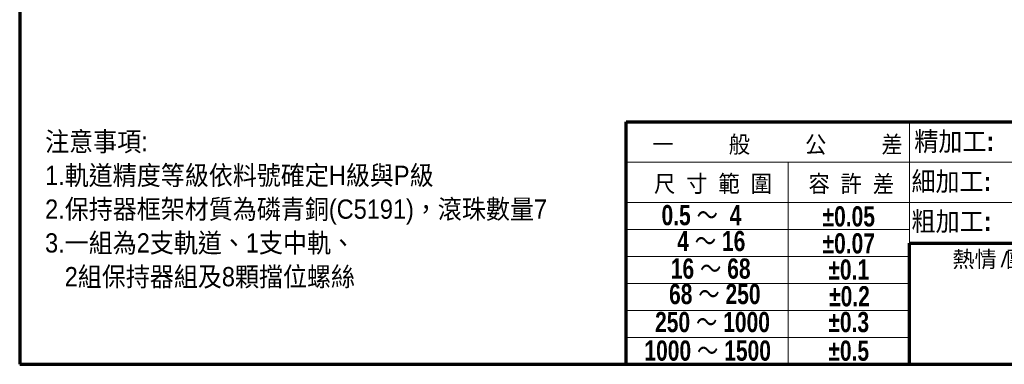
# Model space of a CAD drawing. Header units: millimetres. Extents: x 4 to 194, y 4 to 137.
# Tile 1 of 19: x 4 to 85, y 4 to 32. Entities that reach past the tile are written whole.
import ezdxf

# ---------------------------------------------------------------- set-up
doc = ezdxf.new("R2010")
doc.units = ezdxf.units.MM
doc.header["$LTSCALE"] = 0.666667
doc.styles.add('SLDTEXTSTYLE0', font='GOTHIC.TTF', dxfattribs={"width": 0.913, "bigfont": 'bigfont'})
doc.styles.add('SLDTEXTSTYLE11', font='MSJH.TTC', dxfattribs={"bigfont": 'bigfont'})
doc.styles.add('SLDTEXTSTYLE12', font='MSJH.TTC')
doc.styles.add('SLDTEXTSTYLE2', font='GOTHICB.TTF', dxfattribs={"width": 0.77605})
doc.styles.add('SLDTEXTSTYLE3', font='GOTHICB.TTF', dxfattribs={"width": 0.77605, "bigfont": 'bigfont'})
doc.styles.add('SLDTEXTSTYLE4', font='GOTHICB.TTF', dxfattribs={"width": 0.913, "bigfont": 'bigfont'})
doc.styles.add('SLDTEXTSTYLE5', font='ISOCP', dxfattribs={"bigfont": 'bigfont'})

# ---------------------------------------------------------------- blocks, each defined once
blk = doc.blocks.new('SW_NOTE_0_6')
at = {"color": 0, "linetype": 'Continuous', "lineweight": 18, "char_height": 1.5875, "attachment_point": 1, "style": 'SLDTEXTSTYLE0'}
for s, insert in [('注意事項:', (0, 2.028)), ('1.軌道精度等級依料號確定H級與P級', (0, -0.756)), ('2.保持器框架材質為磷青銅(C5191)，滾珠數量7', (0, -3.539)), ('3.一組為2支軌道、1支中軌、', (0, -6.322)), ('   2組保持器組及8顆擋位螺絲', (0, -9.106))]:
    blk.add_mtext(s, dxfattribs=dict(at, insert=insert))
blk = doc.blocks.new('SW_NOTE_0_7')
at = {"color": 0, "linetype": 'Continuous', "lineweight": 0, "char_height": 1.3333, "attachment_point": 2}
for s, insert, style in [('熱情', (1.458, 1.498), 'SLDTEXTSTYLE11'), ('團結', (5.827, 1.498), 'SLDTEXTSTYLE11'), ('創新', (10.195, 1.498), 'SLDTEXTSTYLE11'), ('卓越', (14.564, 1.498), 'SLDTEXTSTYLE11'), (' / ', (3.684, 1.498), 'SLDTEXTSTYLE12'), (' / ', (8.052, 1.498), 'SLDTEXTSTYLE12'), (' / ', (12.421, 1.498), 'SLDTEXTSTYLE12')]:
    blk.add_mtext(s, dxfattribs=dict(at, insert=insert, style=style))

msp = doc.modelspace()

# ---------------------------------------------------------------- linework, layer by layer
at = {"color": 5, "linetype": 'Continuous', "lineweight": 70}
for p, q in [((4.3513319, 136.5790775), (4.3513319, 3.7481622)), ((54.279058, 23.7481622), (193.9457246, 23.7481622)), ((54.279058, 3.7481622), (54.279058, 23.7481622)), ((77.6123913, 13.7481622), (124.279058, 13.7481622)), ((77.6123913, 3.7481622), (77.6123913, 13.7481622)), ((4.3513319, 3.7481622), (193.9457246, 3.7481622))]:
    msp.add_line(p, q, dxfattribs=at)
at = {"color": 1, "linetype": 'Continuous', "lineweight": 18}
for p, q in [((77.6123913, 13.7481622), (77.6123913, 23.7481622)), ((54.279058, 20.4148288), (158.779058, 20.4148288)), ((67.6123913, 3.7481622), (67.6123913, 20.4148288)), ((54.279058, 17.0814955), (193.9457246, 17.0814955)), ((54.279058, 14.8592733), (77.6123913, 14.8592733)), ((54.279058, 12.637051), (77.6123913, 12.637051)), ((54.279058, 10.4148288), (77.6123913, 10.4148288)), ((54.279058, 8.1926066), (77.6123913, 8.1926066)), ((54.279058, 5.9703844), (77.6123913, 5.9703844))]:
    msp.add_line(p, q, dxfattribs=at)

# ---------------------------------------------------------------- block references
at = {"color": 16, "linetype": 'Continuous', "lineweight": 18}
msp.add_blockref('SW_NOTE_0_6', (6.4420242, 20.8743506), dxfattribs=at)
at = {"color": 7, "linetype": 'Continuous', "lineweight": 0}
msp.add_blockref('SW_NOTE_0_7', (81.5066695, 11.5789343), dxfattribs=at)

# ---------------------------------------------------------------- texts
at = {"color": 6, "linetype": 'Continuous', "lineweight": 0, "char_height": 1.5875, "attachment_point": 2, "style": 'SLDTEXTSTYLE5'}
for s, insert in [('一     般     公     差', (66.7488007, 22.6162321)), ('尺 寸 範 圍', (61.4348665, 19.3770146)), ('容 許 差', (72.8181061, 19.3684692))]:
    msp.add_mtext(s, dxfattribs=dict(at, insert=insert))
at = {"color": 150, "linetype": 'Continuous', "lineweight": 0, "char_height": 1.5875, "style": 'SLDTEXTSTYLE4'}
for s, insert, attachment_point in [('精加工:', (81.3012157, 22.9245853), 2), ('細加工:', (77.78168, 19.6230051), 1), ('粗加工:', (77.7873822, 16.3289377), 1)]:
    msp.add_mtext(s, dxfattribs=dict(at, insert=insert, attachment_point=attachment_point))
at = {"color": 212, "linetype": 'Continuous', "lineweight": 0, "attachment_point": 2}
for s, insert, char_height, style in [('0.5 ～  4', (60.4826125, 16.8804216), 1.66666667, 'SLDTEXTSTYLE3'), ('±0.05', (72.611668, 16.7775314), 1.66666667, 'SLDTEXTSTYLE2'), ('4 ～ 16', (61.2918, 14.7491438), 1.66666667, 'SLDTEXTSTYLE3'), ('±0.07', (72.611668, 14.5553092), 1.66666667, 'SLDTEXTSTYLE2'), ('16 ～ 68', (61.2438585, 12.47586), 1.66666667, 'SLDTEXTSTYLE3'), ('±0.1', (72.6093531, 12.3958525), 1.66666667, 'SLDTEXTSTYLE2'), ('68 ～ 250', (61.5842844, 10.3777193), 1.66666667, 'SLDTEXTSTYLE3'), ('±0.2', (72.6728676, 10.1932106), 1.66666667, 'SLDTEXTSTYLE2'), ('±0.3', (72.6093531, 8.0677893), 1.66666667, 'SLDTEXTSTYLE2'), ('250 ～ 1000', (61.3941119, 8.0671689), 1.66666667, 'SLDTEXTSTYLE3'), ('1000 ～ 1500', (60.9960734, 5.7128559), 1.666666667, 'SLDTEXTSTYLE3'), ('±0.5', (72.6093531, 5.7067695), 1.66666667, 'SLDTEXTSTYLE2')]:
    msp.add_mtext(s, dxfattribs=dict(at, insert=insert, char_height=char_height, style=style))

doc.saveas('drawing.dxf')
